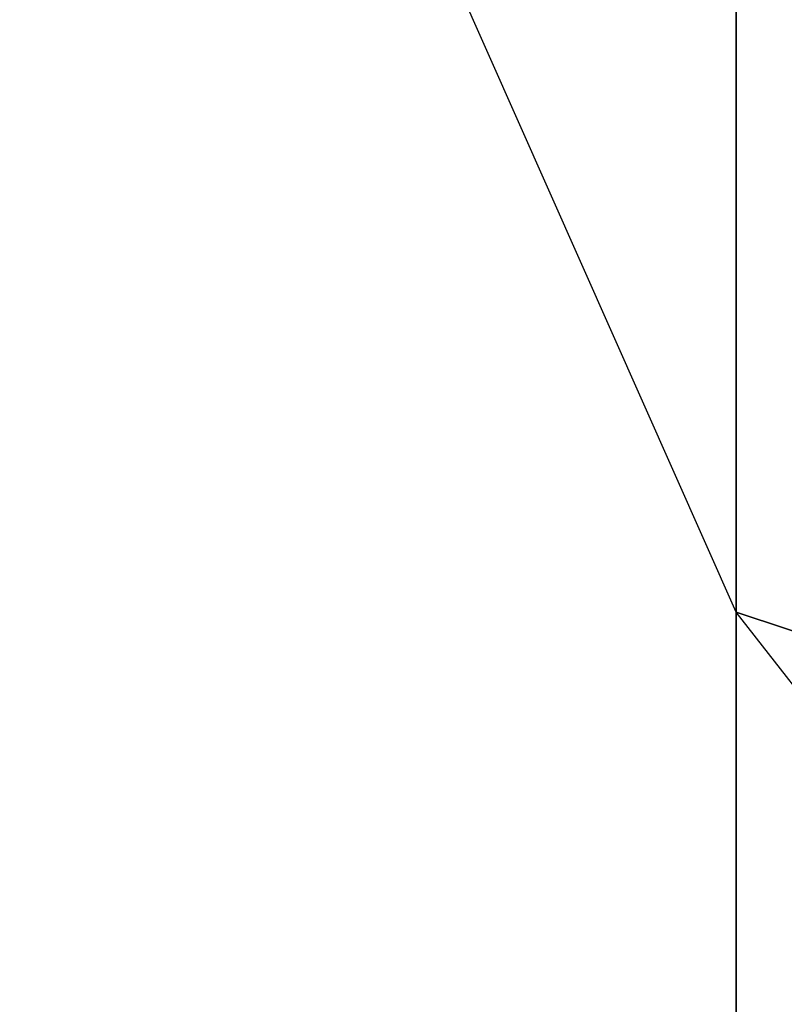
# Model space of a CAD drawing. Header units: millimetres. Extents: x 0 to 80, y -56 to 65.
# Tile 246 of 256: x 17.242 to 17.735, y -22.784 to -22.149. Entities that reach past the tile are written whole.
import ezdxf

# ---------------------------------------------------------------- set-up
doc = ezdxf.new("R2010")
doc.units = ezdxf.units.MM
doc.header["$LTSCALE"] = 25.4
doc.layers.get('0').update_dxf_attribs({"true_color": 0xff5454})

# ---------------------------------------------------------------- blocks, each defined once
blk = doc.blocks.new('SPIKE-LED-S-9101.STL')
at = {"color": 250, "true_color": 0x262626}
mesh = blk.add_polyface(dxfattribs=at)
corners = [(16.28174, -19.32487, 83.83958), (17.70438, -20.34152, 78.36592), (17.70438, -22.531, 80.41683), (16.28174, -17.13539, 81.78867)]
mesh.append_faces([[corners[k] for k in face] for face in [(0, 1, 2), (1, 0, 3)]], dxfattribs={"vtx0": -1, "color": 250})
mesh = blk.add_polyface(dxfattribs=at)
corners = [(20.01463, -29.11997, 118.72852), (17.70438, -20.39757, 104.63593), (17.70438, -32.07476, 115.5741), (20.01463, -17.44278, 107.79036)]
mesh.append_faces([[corners[k] for k in face] for face in [(0, 1, 2), (1, 0, 3)]], dxfattribs={"vtx0": -1, "color": 250})
mesh = blk.add_polyface(dxfattribs=at)
corners = [(17.70438, -22.531, 80.41683), (20.01463, -23.29631, 75.2115), (20.01463, -25.48578, 77.26241), (17.70438, -20.34152, 78.36592)]
mesh.append_faces([[corners[k] for k in face] for face in [(0, 1, 2), (1, 0, 3)]], dxfattribs={"vtx0": -1, "color": 250})
mesh = blk.add_polyface(dxfattribs=at)
corners = [(17.70438, -32.07476, 115.5741), (16.28174, -23.6037, 101.21318), (16.28174, -35.28089, 112.15134), (17.70438, -20.39757, 104.63593)]
mesh.append_faces([[corners[k] for k in face] for face in [(0, 1, 2), (1, 0, 3)]], dxfattribs={"vtx0": -1, "color": 250})
mesh = blk.add_polyface(dxfattribs=at)
corners = [(16.28174, -23.70381, 87.94139), (17.70438, -24.72047, 82.46774), (17.70438, -26.90994, 84.51864), (16.28174, -21.51434, 85.89048)]
mesh.append_faces([[corners[k] for k in face] for face in [(0, 1, 2), (1, 0, 3)]], dxfattribs={"vtx0": -1, "color": 250})

msp = doc.modelspace()

# ---------------------------------------------------------------- block references
at = {"color": 0}
msp.add_blockref('SPIKE-LED-S-9101.STL', (0, 0), dxfattribs=at)

doc.saveas('drawing.dxf')
